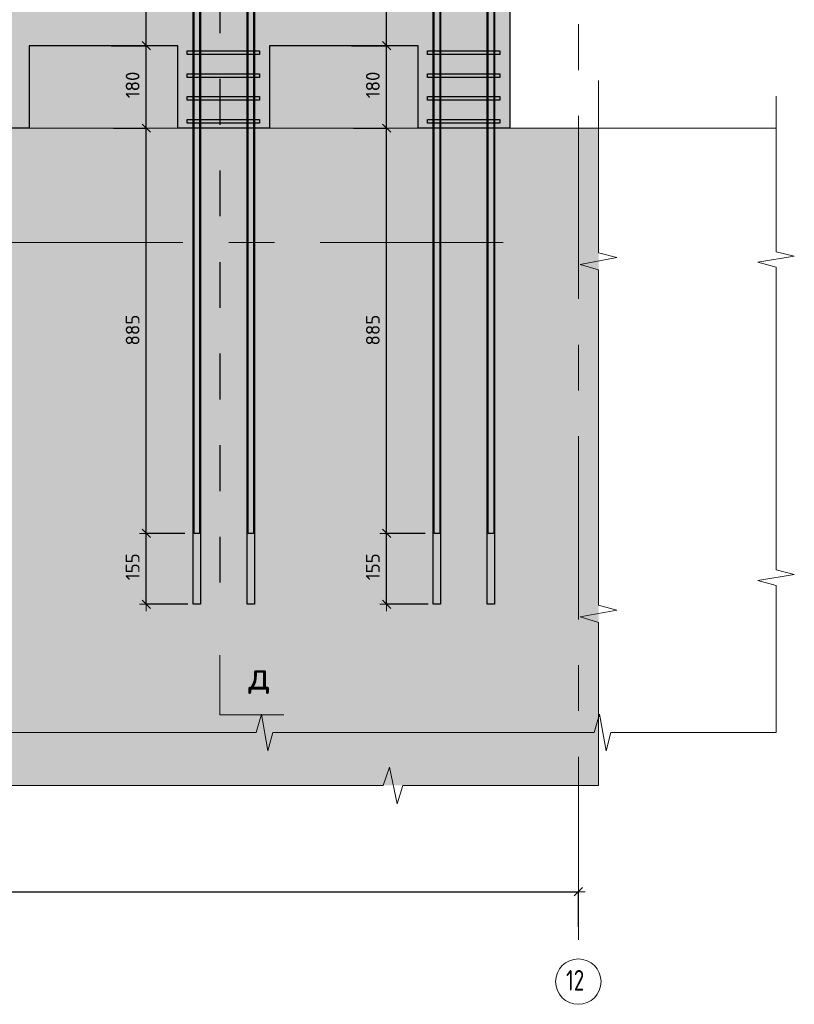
# Model space of a CAD drawing. Header units: metres. Extents: x -38 to 97, y -15 to 21.
# Tile 50 of 216: x 83.23 to 84.93, y -7.76 to -5.61. Entities that reach past the tile are written whole.
import ezdxf

# ---------------------------------------------------------------- set-up
doc = ezdxf.new("R2010")
doc.units = ezdxf.units.M
doc.header["$PDMODE"] = 65
for name, pattern in [('______11', [0.5, 0.4, -0.05, 0, -0.05]), ('______2', [0.0405, 0.03, -0.0105]), ('______5', [1.1, 0.8, -0.1, 0.1, -0.1])]:
    doc.linetypes.add(name, pattern=pattern)
for name, color, linetype, lineweight in [('XR$4$Арм.стержн. Хомут', 240, 'Continuous', 35), ('XR$4$Арм.стержн.горизонт. 1', 180, 'Continuous', 35), ('XR$4$Арм.стержн.горизонт. 2', 202, 'Continuous', 35), ('XR$4$Общий слой (1)_1', 7, 'Continuous', 13), ('XR$4$Осевая линия (1)', 7, '______5', 13), ('XR$4$Перекрытие (1)', 7, 'Continuous', 35), ('XR$4$Размерная линия (1)', 7, 'Continuous', 13), ('XR$6$ВК__отв в полу 1-2 эт', 220, 'Continuous', 25), ('XR$6$Общий слой (1)_1', 7, 'Continuous', 13), ('XR$6$Осевая линия (1)', 7, '______5', 13), ('XR$6$Перекрытие (1)', 7, 'Continuous', 35), ('XR$6$Размерная линия (1)', 7, 'Continuous', 13)]:
    doc.layers.add(name, color=color, linetype=linetype, lineweight=lineweight)
doc.styles.add('ISOCPEUR', font='txt')
doc.dimstyles.new('DIMSTYLE_24', dxfattribs={"dimtxt": 0.03, "dimasz": 0.03, "dimexe": 0, "dimexo": 0, "dimgap": 0.015, "dimtad": 2, "dimdec": 0, "dimlfac": 1000, "dimrnd": 5, "dimzin": 12, "dimdsep": 46, "dimtxsty": 'ISOCPEUR', "dimblk1": 'ALL_ML_STRICH', "dimblk2": 'ALL_ML_STRICH', "dimsah": 1, "dimcen": 0, "dimclrd": 7, "dimclre": 256, "dimclrt": 7, "dimadec": 0, "dimazin": 0, "dimtfac": 1, "dimtdec": 0, "dimtix": 1, "dimtmove": 2, "dimatfit": 3, "dimfxl": 0, "dimtzin": 0, "dimlwd": 0, "dimlwe": -3, "dimarcsym": 0})
pattern_1 = [(0, (0.45, 0.45), (0.225, 0.225), [0.225, -0.225]), (90, (0.45, 0.45), (-0.225, 0.225), [0.225, -0.225])]

# ---------------------------------------------------------------- blocks, each defined once
blk = doc.blocks.new('ЭЛЕМЕНТ_УЗОРА_19')
at = {"color": 7, "linetype": 'Continuous', "lineweight": 13, "transparency": 33554687}
blk.add_line((84.8875, -7.1699), (84.8875, -7.1699), dxfattribs=at)
blk.add_line((84.8875, -7.1699), (84.8875, -7.1699), dxfattribs=at)
for points in [[(84.8875, -5.7799), (84.8875, -6.1198), (84.9275, -6.1295), (84.8475, -6.1427), (84.8875, -6.1538), (84.8875, -6.4749)], [(84.8875, -6.4749), (84.8875, -6.8148), (84.9275, -6.8245), (84.8475, -6.8377), (84.8875, -6.8488), (84.8875, -7.1699)], [(83.4102, -7.1699), (83.049, -7.1699), (83.0387, -7.2099), (83.0246, -7.1299), (83.0128, -7.1699), (82.6716, -7.1699)], [(84.1489, -7.1699), (83.7877, -7.1699), (83.7773, -7.2099), (83.7633, -7.1299), (83.7515, -7.1699), (83.4102, -7.1699)], [(84.8875, -7.1699), (84.5263, -7.1699), (84.516, -7.2099), (84.5019, -7.1299), (84.4901, -7.1699), (84.1489, -7.1699)]]:
    blk.add_lwpolyline(points, dxfattribs=at)
blk = doc.blocks.new('ALL_ML_STRICH')
at = {"color": 0, "linetype": 'ByBlock', "lineweight": -2}
for p, q in [((-1, 0), (0.5, 0)), ((-0.3, -0.3), (0.3, 0.3)), ((0, -0.5), (0, 0.5))]:
    blk.add_line(p, q, dxfattribs=at)
blk = doc.blocks.new('*D372')
at = {"layer": 'DEFPOINTS', "color": 7, "linetype": 'Continuous', "lineweight": 13, "transparency": 33554687}
for p in [(80.3555, -7.5177), (84.4555, -7.5744), (80.3555, -7.6022)]:
    blk.add_point(p, dxfattribs=at)
at = {"layer": 'XR$4$Размерная линия (1)', "color": 9, "linetype": 'Continuous', "lineweight": -2, "true_color": 0xc7c7c7, "transparency": 33554687}
for p, q in [((80.3555, -7.5177), (80.3555, -7.5177)), ((84.4555, -7.5944), (84.4555, -7.5177))]:
    blk.add_line(p, q, dxfattribs=at)
at = {"layer": 'XR$4$Размерная линия (1)', "color": 7, "linetype": 'Continuous', "lineweight": -2, "transparency": 33554687}
blk.add_line((80.3555, -7.5177), (84.4555, -7.5177), dxfattribs=at)
at = {"layer": 'XR$4$Размерная линия (1)', "color": 7, "linetype": 'Continuous', "lineweight": 13, "transparency": 33554687, "xscale": 0.03, "yscale": 0.03, "zscale": 0.03, "rotation": 180}
blk.add_blockref('ALL_ML_STRICH', (80.3555, -7.5177), dxfattribs=at)
at = {"layer": 'XR$4$Размерная линия (1)', "color": 7, "linetype": 'Continuous', "lineweight": 13, "transparency": 33554687, "xscale": 0.03, "yscale": 0.03, "zscale": 0.03}
blk.add_blockref('ALL_ML_STRICH', (84.4555, -7.5177), dxfattribs=at)
at = {"layer": 'XR$4$Размерная линия (1)', "color": 7, "linetype": 'Continuous', "lineweight": 13, "transparency": 33554687, "insert": (82.4085, -7.4877), "char_height": 0.03, "width": 0.12, "attachment_point": 5, "style": 'ISOCPEUR'}
blk.add_mtext('\\A1;{4100}', dxfattribs=at)
blk = doc.blocks.new('*D403')
at = {"layer": 'DEFPOINTS', "color": 7, "linetype": 'Continuous', "lineweight": 13, "transparency": 33554687}
for p in [(84.1406, -6.7349), (84.0364, -6.8899), (84.1471, -6.8899)]:
    blk.add_point(p, dxfattribs=at)
at = {"layer": 'XR$4$Размерная линия (1)', "color": 9, "linetype": 'Continuous', "lineweight": -2, "true_color": 0xc7c7c7, "transparency": 33554687}
for p, q in [((84.1206, -6.7349), (84.0364, -6.7349)), ((84.1271, -6.8899), (84.0364, -6.8899))]:
    blk.add_line(p, q, dxfattribs=at)
at = {"layer": 'XR$4$Размерная линия (1)', "color": 7, "linetype": 'Continuous', "lineweight": -2, "transparency": 33554687}
blk.add_line((84.0364, -6.8899), (84.0364, -6.7349), dxfattribs=at)
at = {"layer": 'XR$4$Размерная линия (1)', "color": 7, "linetype": 'Continuous', "lineweight": 13, "transparency": 33554687, "xscale": 0.03, "yscale": 0.03, "zscale": 0.03}
for p, rotation in [((84.0364, -6.7349), 90), ((84.0364, -6.8899), 270)]:
    blk.add_blockref('ALL_ML_STRICH', p, dxfattribs=dict(at, rotation=rotation))
at = {"layer": 'XR$4$Размерная линия (1)', "color": 7, "linetype": 'Continuous', "lineweight": 13, "transparency": 33554687, "insert": (84.0064, -6.8079), "char_height": 0.03, "width": 0.09, "attachment_point": 5, "rotation": 90, "style": 'ISOCPEUR'}
blk.add_mtext('\\A1;{155}', dxfattribs=at)
blk = doc.blocks.new('*D404')
at = {"layer": 'DEFPOINTS', "color": 7, "linetype": 'Continuous', "lineweight": 13, "transparency": 33554687}
for p in [(83.9444, -5.8499), (84.0364, -6.7349), (84.1406, -6.7349)]:
    blk.add_point(p, dxfattribs=at)
at = {"layer": 'XR$4$Размерная линия (1)', "color": 9, "linetype": 'Continuous', "lineweight": -2, "true_color": 0xc7c7c7, "transparency": 33554687}
for p, q in [((83.9644, -5.8499), (84.0364, -5.8499)), ((84.1206, -6.7349), (84.0364, -6.7349))]:
    blk.add_line(p, q, dxfattribs=at)
at = {"layer": 'XR$4$Размерная линия (1)', "color": 7, "linetype": 'Continuous', "lineweight": -2, "transparency": 33554687}
blk.add_line((84.0364, -6.7349), (84.0364, -5.8499), dxfattribs=at)
at = {"layer": 'XR$4$Размерная линия (1)', "color": 7, "linetype": 'Continuous', "lineweight": 13, "transparency": 33554687, "xscale": 0.03, "yscale": 0.03, "zscale": 0.03}
for p, rotation in [((84.0364, -5.8499), 90), ((84.0364, -6.7349), 270)]:
    blk.add_blockref('ALL_ML_STRICH', p, dxfattribs=dict(at, rotation=rotation))
at = {"layer": 'XR$4$Размерная линия (1)', "color": 7, "linetype": 'Continuous', "lineweight": 13, "transparency": 33554687, "insert": (84.0064, -6.2909), "char_height": 0.03, "width": 0.09, "attachment_point": 5, "rotation": 90, "style": 'ISOCPEUR'}
blk.add_mtext('\\A1;{885}', dxfattribs=at)
blk = doc.blocks.new('*D405')
at = {"layer": 'DEFPOINTS', "color": 7, "linetype": 'Continuous', "lineweight": 13, "transparency": 33554687}
for p in [(83.9397, -5.6699), (83.9444, -5.8499), (84.0364, -5.8499)]:
    blk.add_point(p, dxfattribs=at)
at = {"layer": 'XR$4$Размерная линия (1)', "color": 9, "linetype": 'Continuous', "lineweight": -2, "true_color": 0xc7c7c7, "transparency": 33554687}
for p, q in [((83.9597, -5.6699), (84.0364, -5.6699)), ((83.9644, -5.8499), (84.0364, -5.8499))]:
    blk.add_line(p, q, dxfattribs=at)
at = {"layer": 'XR$4$Размерная линия (1)', "color": 7, "linetype": 'Continuous', "lineweight": -2, "transparency": 33554687}
blk.add_line((84.0364, -5.8499), (84.0364, -5.6699), dxfattribs=at)
at = {"layer": 'XR$4$Размерная линия (1)', "color": 7, "linetype": 'Continuous', "lineweight": 13, "transparency": 33554687, "xscale": 0.03, "yscale": 0.03, "zscale": 0.03}
for p, rotation in [((84.0364, -5.6699), 90), ((84.0364, -5.8499), 270)]:
    blk.add_blockref('ALL_ML_STRICH', p, dxfattribs=dict(at, rotation=rotation))
at = {"layer": 'XR$4$Размерная линия (1)', "color": 7, "linetype": 'Continuous', "lineweight": 13, "transparency": 33554687, "insert": (84.0064, -5.7554), "char_height": 0.03, "width": 0.09, "attachment_point": 5, "rotation": 90, "style": 'ISOCPEUR'}
blk.add_mtext('\\A1;{180}', dxfattribs=at)
blk = doc.blocks.new('*D406')
at = {"layer": 'DEFPOINTS', "color": 7, "linetype": 'Continuous', "lineweight": 13, "transparency": 33554687}
for p in [(84.1406, -4.7849), (83.9397, -5.6699), (84.0364, -5.6699)]:
    blk.add_point(p, dxfattribs=at)
at = {"layer": 'XR$4$Размерная линия (1)', "color": 9, "linetype": 'Continuous', "lineweight": -2, "true_color": 0xc7c7c7, "transparency": 33554687}
for p, q in [((84.1206, -4.7849), (84.0364, -4.7849)), ((83.9597, -5.6699), (84.0364, -5.6699))]:
    blk.add_line(p, q, dxfattribs=at)
at = {"layer": 'XR$4$Размерная линия (1)', "color": 7, "linetype": 'Continuous', "lineweight": -2, "transparency": 33554687}
blk.add_line((84.0364, -5.6699), (84.0364, -4.7849), dxfattribs=at)
at = {"layer": 'XR$4$Размерная линия (1)', "color": 7, "linetype": 'Continuous', "lineweight": 13, "transparency": 33554687, "xscale": 0.03, "yscale": 0.03, "zscale": 0.03}
for p, rotation in [((84.0364, -4.7849), 90), ((84.0364, -5.6699), 270)]:
    blk.add_blockref('ALL_ML_STRICH', p, dxfattribs=dict(at, rotation=rotation))
at = {"layer": 'XR$4$Размерная линия (1)', "color": 7, "linetype": 'Continuous', "lineweight": 13, "transparency": 33554687, "insert": (84.0064, -5.2259), "char_height": 0.03, "width": 0.09, "attachment_point": 5, "rotation": 90, "style": 'ISOCPEUR'}
blk.add_mtext('\\A1;{885}', dxfattribs=at)
blk = doc.blocks.new('*D408')
at = {"layer": 'DEFPOINTS', "color": 7, "linetype": 'Continuous', "lineweight": 13, "transparency": 33554687}
for p in [(83.6156, -6.7349), (83.5114, -6.8899), (83.6221, -6.8899)]:
    blk.add_point(p, dxfattribs=at)
at = {"layer": 'XR$4$Размерная линия (1)', "color": 9, "linetype": 'Continuous', "lineweight": -2, "true_color": 0xc7c7c7, "transparency": 33554687}
for p, q in [((83.5956, -6.7349), (83.5114, -6.7349)), ((83.6021, -6.8899), (83.5114, -6.8899))]:
    blk.add_line(p, q, dxfattribs=at)
at = {"layer": 'XR$4$Размерная линия (1)', "color": 7, "linetype": 'Continuous', "lineweight": -2, "transparency": 33554687}
blk.add_line((83.5114, -6.8899), (83.5114, -6.7349), dxfattribs=at)
at = {"layer": 'XR$4$Размерная линия (1)', "color": 7, "linetype": 'Continuous', "lineweight": 13, "transparency": 33554687, "xscale": 0.03, "yscale": 0.03, "zscale": 0.03}
for p, rotation in [((83.5114, -6.7349), 90), ((83.5114, -6.8899), 270)]:
    blk.add_blockref('ALL_ML_STRICH', p, dxfattribs=dict(at, rotation=rotation))
at = {"layer": 'XR$4$Размерная линия (1)', "color": 7, "linetype": 'Continuous', "lineweight": 13, "transparency": 33554687, "insert": (83.4814, -6.8079), "char_height": 0.03, "width": 0.09, "attachment_point": 5, "rotation": 90, "style": 'ISOCPEUR'}
blk.add_mtext('\\A1;{155}', dxfattribs=at)
blk = doc.blocks.new('*D409')
at = {"layer": 'DEFPOINTS', "color": 7, "linetype": 'Continuous', "lineweight": 13, "transparency": 33554687}
for p in [(83.4194, -5.8499), (83.5114, -6.7349), (83.6156, -6.7349)]:
    blk.add_point(p, dxfattribs=at)
at = {"layer": 'XR$4$Размерная линия (1)', "color": 9, "linetype": 'Continuous', "lineweight": -2, "true_color": 0xc7c7c7, "transparency": 33554687}
for p, q in [((83.4394, -5.8499), (83.5114, -5.8499)), ((83.5956, -6.7349), (83.5114, -6.7349))]:
    blk.add_line(p, q, dxfattribs=at)
at = {"layer": 'XR$4$Размерная линия (1)', "color": 7, "linetype": 'Continuous', "lineweight": -2, "transparency": 33554687}
blk.add_line((83.5114, -6.7349), (83.5114, -5.8499), dxfattribs=at)
at = {"layer": 'XR$4$Размерная линия (1)', "color": 7, "linetype": 'Continuous', "lineweight": 13, "transparency": 33554687, "xscale": 0.03, "yscale": 0.03, "zscale": 0.03}
for p, rotation in [((83.5114, -5.8499), 90), ((83.5114, -6.7349), 270)]:
    blk.add_blockref('ALL_ML_STRICH', p, dxfattribs=dict(at, rotation=rotation))
at = {"layer": 'XR$4$Размерная линия (1)', "color": 7, "linetype": 'Continuous', "lineweight": 13, "transparency": 33554687, "insert": (83.4814, -6.2909), "char_height": 0.03, "width": 0.09, "attachment_point": 5, "rotation": 90, "style": 'ISOCPEUR'}
blk.add_mtext('\\A1;{885}', dxfattribs=at)
blk = doc.blocks.new('*D410')
at = {"layer": 'DEFPOINTS', "color": 7, "linetype": 'Continuous', "lineweight": 13, "transparency": 33554687}
for p in [(83.4147, -5.6699), (83.4194, -5.8499), (83.5114, -5.8499)]:
    blk.add_point(p, dxfattribs=at)
at = {"layer": 'XR$4$Размерная линия (1)', "color": 9, "linetype": 'Continuous', "lineweight": -2, "true_color": 0xc7c7c7, "transparency": 33554687}
for p, q in [((83.4347, -5.6699), (83.5114, -5.6699)), ((83.4394, -5.8499), (83.5114, -5.8499))]:
    blk.add_line(p, q, dxfattribs=at)
at = {"layer": 'XR$4$Размерная линия (1)', "color": 7, "linetype": 'Continuous', "lineweight": -2, "transparency": 33554687}
blk.add_line((83.5114, -5.8499), (83.5114, -5.6699), dxfattribs=at)
at = {"layer": 'XR$4$Размерная линия (1)', "color": 7, "linetype": 'Continuous', "lineweight": 13, "transparency": 33554687, "xscale": 0.03, "yscale": 0.03, "zscale": 0.03}
for p, rotation in [((83.5114, -5.6699), 90), ((83.5114, -5.8499), 270)]:
    blk.add_blockref('ALL_ML_STRICH', p, dxfattribs=dict(at, rotation=rotation))
at = {"layer": 'XR$4$Размерная линия (1)', "color": 7, "linetype": 'Continuous', "lineweight": 13, "transparency": 33554687, "insert": (83.4814, -5.7554), "char_height": 0.03, "width": 0.09, "attachment_point": 5, "rotation": 90, "style": 'ISOCPEUR'}
blk.add_mtext('\\A1;{180}', dxfattribs=at)
blk = doc.blocks.new('*D411')
at = {"layer": 'DEFPOINTS', "color": 7, "linetype": 'Continuous', "lineweight": 13, "transparency": 33554687}
for p in [(83.6156, -4.7849), (83.4147, -5.6699), (83.5114, -5.6699)]:
    blk.add_point(p, dxfattribs=at)
at = {"layer": 'XR$4$Размерная линия (1)', "color": 9, "linetype": 'Continuous', "lineweight": -2, "true_color": 0xc7c7c7, "transparency": 33554687}
for p, q in [((83.5956, -4.7849), (83.5114, -4.7849)), ((83.4347, -5.6699), (83.5114, -5.6699))]:
    blk.add_line(p, q, dxfattribs=at)
at = {"layer": 'XR$4$Размерная линия (1)', "color": 7, "linetype": 'Continuous', "lineweight": -2, "transparency": 33554687}
blk.add_line((83.5114, -5.6699), (83.5114, -4.7849), dxfattribs=at)
at = {"layer": 'XR$4$Размерная линия (1)', "color": 7, "linetype": 'Continuous', "lineweight": 13, "transparency": 33554687, "xscale": 0.03, "yscale": 0.03, "zscale": 0.03}
for p, rotation in [((83.5114, -4.7849), 90), ((83.5114, -5.6699), 270)]:
    blk.add_blockref('ALL_ML_STRICH', p, dxfattribs=dict(at, rotation=rotation))
at = {"layer": 'XR$4$Размерная линия (1)', "color": 7, "linetype": 'Continuous', "lineweight": 13, "transparency": 33554687, "insert": (83.4814, -5.2259), "char_height": 0.03, "width": 0.09, "attachment_point": 5, "rotation": 90, "style": 'ISOCPEUR'}
blk.add_mtext('\\A1;{885}', dxfattribs=at)
blk = doc.blocks.new('*D734')
at = {"layer": 'DEFPOINTS', "color": 7, "linetype": 'Continuous', "lineweight": 13, "transparency": 33554687}
for p in [(84.1406, -6.7349), (84.0364, -6.8899), (84.1471, -6.8899)]:
    blk.add_point(p, dxfattribs=at)
at = {"layer": 'XR$6$Размерная линия (1)', "color": 9, "linetype": 'Continuous', "lineweight": -2, "true_color": 0xc7c7c7, "transparency": 33554687}
for p, q in [((84.1206, -6.7349), (84.0364, -6.7349)), ((84.1271, -6.8899), (84.0364, -6.8899))]:
    blk.add_line(p, q, dxfattribs=at)
at = {"layer": 'XR$6$Размерная линия (1)', "color": 7, "linetype": 'Continuous', "lineweight": -2, "transparency": 33554687}
blk.add_line((84.0364, -6.8899), (84.0364, -6.7349), dxfattribs=at)
at = {"layer": 'XR$6$Размерная линия (1)', "color": 7, "linetype": 'Continuous', "lineweight": 13, "transparency": 33554687, "xscale": 0.03, "yscale": 0.03, "zscale": 0.03}
for p, rotation in [((84.0364, -6.7349), 90), ((84.0364, -6.8899), 270)]:
    blk.add_blockref('ALL_ML_STRICH', p, dxfattribs=dict(at, rotation=rotation))
at = {"layer": 'XR$6$Размерная линия (1)', "color": 7, "linetype": 'Continuous', "lineweight": 13, "transparency": 33554687, "insert": (84.0064, -6.8079), "char_height": 0.03, "width": 0.09, "attachment_point": 5, "rotation": 90, "style": 'ISOCPEUR'}
blk.add_mtext('\\A1;{155}', dxfattribs=at)
blk = doc.blocks.new('*D735')
at = {"layer": 'DEFPOINTS', "color": 7, "linetype": 'Continuous', "lineweight": 13, "transparency": 33554687}
for p in [(83.9444, -5.8499), (84.0364, -6.7349), (84.1406, -6.7349)]:
    blk.add_point(p, dxfattribs=at)
at = {"layer": 'XR$6$Размерная линия (1)', "color": 9, "linetype": 'Continuous', "lineweight": -2, "true_color": 0xc7c7c7, "transparency": 33554687}
for p, q in [((83.9644, -5.8499), (84.0364, -5.8499)), ((84.1206, -6.7349), (84.0364, -6.7349))]:
    blk.add_line(p, q, dxfattribs=at)
at = {"layer": 'XR$6$Размерная линия (1)', "color": 7, "linetype": 'Continuous', "lineweight": -2, "transparency": 33554687}
blk.add_line((84.0364, -6.7349), (84.0364, -5.8499), dxfattribs=at)
at = {"layer": 'XR$6$Размерная линия (1)', "color": 7, "linetype": 'Continuous', "lineweight": 13, "transparency": 33554687, "xscale": 0.03, "yscale": 0.03, "zscale": 0.03}
for p, rotation in [((84.0364, -5.8499), 90), ((84.0364, -6.7349), 270)]:
    blk.add_blockref('ALL_ML_STRICH', p, dxfattribs=dict(at, rotation=rotation))
at = {"layer": 'XR$6$Размерная линия (1)', "color": 7, "linetype": 'Continuous', "lineweight": 13, "transparency": 33554687, "insert": (84.0064, -6.2909), "char_height": 0.03, "width": 0.09, "attachment_point": 5, "rotation": 90, "style": 'ISOCPEUR'}
blk.add_mtext('\\A1;{885}', dxfattribs=at)
blk = doc.blocks.new('*D736')
at = {"layer": 'DEFPOINTS', "color": 7, "linetype": 'Continuous', "lineweight": 13, "transparency": 33554687}
for p in [(83.9397, -5.6699), (83.9444, -5.8499), (84.0364, -5.8499)]:
    blk.add_point(p, dxfattribs=at)
at = {"layer": 'XR$6$Размерная линия (1)', "color": 9, "linetype": 'Continuous', "lineweight": -2, "true_color": 0xc7c7c7, "transparency": 33554687}
for p, q in [((83.9597, -5.6699), (84.0364, -5.6699)), ((83.9644, -5.8499), (84.0364, -5.8499))]:
    blk.add_line(p, q, dxfattribs=at)
at = {"layer": 'XR$6$Размерная линия (1)', "color": 7, "linetype": 'Continuous', "lineweight": -2, "transparency": 33554687}
blk.add_line((84.0364, -5.8499), (84.0364, -5.6699), dxfattribs=at)
at = {"layer": 'XR$6$Размерная линия (1)', "color": 7, "linetype": 'Continuous', "lineweight": 13, "transparency": 33554687, "xscale": 0.03, "yscale": 0.03, "zscale": 0.03}
for p, rotation in [((84.0364, -5.6699), 90), ((84.0364, -5.8499), 270)]:
    blk.add_blockref('ALL_ML_STRICH', p, dxfattribs=dict(at, rotation=rotation))
at = {"layer": 'XR$6$Размерная линия (1)', "color": 7, "linetype": 'Continuous', "lineweight": 13, "transparency": 33554687, "insert": (84.0064, -5.7554), "char_height": 0.03, "width": 0.09, "attachment_point": 5, "rotation": 90, "style": 'ISOCPEUR'}
blk.add_mtext('\\A1;{180}', dxfattribs=at)
blk = doc.blocks.new('*D737')
at = {"layer": 'DEFPOINTS', "color": 7, "linetype": 'Continuous', "lineweight": 13, "transparency": 33554687}
for p in [(84.1406, -4.7849), (83.9397, -5.6699), (84.0364, -5.6699)]:
    blk.add_point(p, dxfattribs=at)
at = {"layer": 'XR$6$Размерная линия (1)', "color": 9, "linetype": 'Continuous', "lineweight": -2, "true_color": 0xc7c7c7, "transparency": 33554687}
for p, q in [((84.1206, -4.7849), (84.0364, -4.7849)), ((83.9597, -5.6699), (84.0364, -5.6699))]:
    blk.add_line(p, q, dxfattribs=at)
at = {"layer": 'XR$6$Размерная линия (1)', "color": 7, "linetype": 'Continuous', "lineweight": -2, "transparency": 33554687}
blk.add_line((84.0364, -5.6699), (84.0364, -4.7849), dxfattribs=at)
at = {"layer": 'XR$6$Размерная линия (1)', "color": 7, "linetype": 'Continuous', "lineweight": 13, "transparency": 33554687, "xscale": 0.03, "yscale": 0.03, "zscale": 0.03}
for p, rotation in [((84.0364, -4.7849), 90), ((84.0364, -5.6699), 270)]:
    blk.add_blockref('ALL_ML_STRICH', p, dxfattribs=dict(at, rotation=rotation))
at = {"layer": 'XR$6$Размерная линия (1)', "color": 7, "linetype": 'Continuous', "lineweight": 13, "transparency": 33554687, "insert": (84.0064, -5.2259), "char_height": 0.03, "width": 0.09, "attachment_point": 5, "rotation": 90, "style": 'ISOCPEUR'}
blk.add_mtext('\\A1;{885}', dxfattribs=at)
blk = doc.blocks.new('*D739')
at = {"layer": 'DEFPOINTS', "color": 7, "linetype": 'Continuous', "lineweight": 13, "transparency": 33554687}
for p in [(83.6156, -6.7349), (83.5114, -6.8899), (83.6221, -6.8899)]:
    blk.add_point(p, dxfattribs=at)
at = {"layer": 'XR$6$Размерная линия (1)', "color": 9, "linetype": 'Continuous', "lineweight": -2, "true_color": 0xc7c7c7, "transparency": 33554687}
for p, q in [((83.5956, -6.7349), (83.5114, -6.7349)), ((83.6021, -6.8899), (83.5114, -6.8899))]:
    blk.add_line(p, q, dxfattribs=at)
at = {"layer": 'XR$6$Размерная линия (1)', "color": 7, "linetype": 'Continuous', "lineweight": -2, "transparency": 33554687}
blk.add_line((83.5114, -6.8899), (83.5114, -6.7349), dxfattribs=at)
at = {"layer": 'XR$6$Размерная линия (1)', "color": 7, "linetype": 'Continuous', "lineweight": 13, "transparency": 33554687, "xscale": 0.03, "yscale": 0.03, "zscale": 0.03}
for p, rotation in [((83.5114, -6.7349), 90), ((83.5114, -6.8899), 270)]:
    blk.add_blockref('ALL_ML_STRICH', p, dxfattribs=dict(at, rotation=rotation))
at = {"layer": 'XR$6$Размерная линия (1)', "color": 7, "linetype": 'Continuous', "lineweight": 13, "transparency": 33554687, "insert": (83.4814, -6.8079), "char_height": 0.03, "width": 0.09, "attachment_point": 5, "rotation": 90, "style": 'ISOCPEUR'}
blk.add_mtext('\\A1;{155}', dxfattribs=at)
blk = doc.blocks.new('*D740')
at = {"layer": 'DEFPOINTS', "color": 7, "linetype": 'Continuous', "lineweight": 13, "transparency": 33554687}
for p in [(83.4194, -5.8499), (83.5114, -6.7349), (83.6156, -6.7349)]:
    blk.add_point(p, dxfattribs=at)
at = {"layer": 'XR$6$Размерная линия (1)', "color": 9, "linetype": 'Continuous', "lineweight": -2, "true_color": 0xc7c7c7, "transparency": 33554687}
for p, q in [((83.4394, -5.8499), (83.5114, -5.8499)), ((83.5956, -6.7349), (83.5114, -6.7349))]:
    blk.add_line(p, q, dxfattribs=at)
at = {"layer": 'XR$6$Размерная линия (1)', "color": 7, "linetype": 'Continuous', "lineweight": -2, "transparency": 33554687}
blk.add_line((83.5114, -6.7349), (83.5114, -5.8499), dxfattribs=at)
at = {"layer": 'XR$6$Размерная линия (1)', "color": 7, "linetype": 'Continuous', "lineweight": 13, "transparency": 33554687, "xscale": 0.03, "yscale": 0.03, "zscale": 0.03}
for p, rotation in [((83.5114, -5.8499), 90), ((83.5114, -6.7349), 270)]:
    blk.add_blockref('ALL_ML_STRICH', p, dxfattribs=dict(at, rotation=rotation))
at = {"layer": 'XR$6$Размерная линия (1)', "color": 7, "linetype": 'Continuous', "lineweight": 13, "transparency": 33554687, "insert": (83.4814, -6.2909), "char_height": 0.03, "width": 0.09, "attachment_point": 5, "rotation": 90, "style": 'ISOCPEUR'}
blk.add_mtext('\\A1;{885}', dxfattribs=at)
blk = doc.blocks.new('*D741')
at = {"layer": 'DEFPOINTS', "color": 7, "linetype": 'Continuous', "lineweight": 13, "transparency": 33554687}
for p in [(83.4147, -5.6699), (83.4194, -5.8499), (83.5114, -5.8499)]:
    blk.add_point(p, dxfattribs=at)
at = {"layer": 'XR$6$Размерная линия (1)', "color": 9, "linetype": 'Continuous', "lineweight": -2, "true_color": 0xc7c7c7, "transparency": 33554687}
for p, q in [((83.4347, -5.6699), (83.5114, -5.6699)), ((83.4394, -5.8499), (83.5114, -5.8499))]:
    blk.add_line(p, q, dxfattribs=at)
at = {"layer": 'XR$6$Размерная линия (1)', "color": 7, "linetype": 'Continuous', "lineweight": -2, "transparency": 33554687}
blk.add_line((83.5114, -5.8499), (83.5114, -5.6699), dxfattribs=at)
at = {"layer": 'XR$6$Размерная линия (1)', "color": 7, "linetype": 'Continuous', "lineweight": 13, "transparency": 33554687, "xscale": 0.03, "yscale": 0.03, "zscale": 0.03}
for p, rotation in [((83.5114, -5.6699), 90), ((83.5114, -5.8499), 270)]:
    blk.add_blockref('ALL_ML_STRICH', p, dxfattribs=dict(at, rotation=rotation))
at = {"layer": 'XR$6$Размерная линия (1)', "color": 7, "linetype": 'Continuous', "lineweight": 13, "transparency": 33554687, "insert": (83.4814, -5.7554), "char_height": 0.03, "width": 0.09, "attachment_point": 5, "rotation": 90, "style": 'ISOCPEUR'}
blk.add_mtext('\\A1;{180}', dxfattribs=at)
blk = doc.blocks.new('*D742')
at = {"layer": 'DEFPOINTS', "color": 7, "linetype": 'Continuous', "lineweight": 13, "transparency": 33554687}
for p in [(83.6156, -4.7849), (83.4147, -5.6699), (83.5114, -5.6699)]:
    blk.add_point(p, dxfattribs=at)
at = {"layer": 'XR$6$Размерная линия (1)', "color": 9, "linetype": 'Continuous', "lineweight": -2, "true_color": 0xc7c7c7, "transparency": 33554687}
for p, q in [((83.5956, -4.7849), (83.5114, -4.7849)), ((83.4347, -5.6699), (83.5114, -5.6699))]:
    blk.add_line(p, q, dxfattribs=at)
at = {"layer": 'XR$6$Размерная линия (1)', "color": 7, "linetype": 'Continuous', "lineweight": -2, "transparency": 33554687}
blk.add_line((83.5114, -5.6699), (83.5114, -4.7849), dxfattribs=at)
at = {"layer": 'XR$6$Размерная линия (1)', "color": 7, "linetype": 'Continuous', "lineweight": 13, "transparency": 33554687, "xscale": 0.03, "yscale": 0.03, "zscale": 0.03}
for p, rotation in [((83.5114, -4.7849), 90), ((83.5114, -5.6699), 270)]:
    blk.add_blockref('ALL_ML_STRICH', p, dxfattribs=dict(at, rotation=rotation))
at = {"layer": 'XR$6$Размерная линия (1)', "color": 7, "linetype": 'Continuous', "lineweight": 13, "transparency": 33554687, "insert": (83.4814, -5.2259), "char_height": 0.03, "width": 0.09, "attachment_point": 5, "rotation": 90, "style": 'ISOCPEUR'}
blk.add_mtext('\\A1;{885}', dxfattribs=at)
blk = doc.blocks.new('ЭЛЕМЕНТ_УЗОРА_33')
at = {"color": 7, "linetype": 'Continuous', "lineweight": 13, "transparency": 33554687}
blk.add_line((84.4996, -7.2854), (84.4996, -7.2854), dxfattribs=at)
for points in [[(84.4996, -5.7454), (84.4996, -6.1219), (84.5396, -6.1327), (84.4596, -6.1473), (84.4996, -6.1596), (84.4996, -6.5154)], [(84.4996, -6.5154), (84.4996, -6.8919), (84.5396, -6.9027), (84.4596, -6.9173), (84.4996, -6.9296), (84.4996, -7.2854)]]:
    blk.add_lwpolyline(points, dxfattribs=at)
blk = doc.blocks.new('ЭЛЕМЕНТ_УЗОРА_34')
at = {"color": 7, "linetype": 'Continuous', "lineweight": 13, "transparency": 33554687}
for points in [[(83.6246, -7.2854), (83.1968, -7.2854), (83.1845, -7.3254), (83.1679, -7.2454), (83.1539, -7.2854), (82.7496, -7.2854)], [(84.4996, -7.2854), (84.0718, -7.2854), (84.0595, -7.3254), (84.0429, -7.2454), (84.0289, -7.2854), (83.6246, -7.2854)]]:
    blk.add_lwpolyline(points, dxfattribs=at)
blk = doc.blocks.new('СЛОЖНЫЙ_ОБЪЕКТ_98')
at = {"linetype": 'Continuous', "lineweight": 25, "true_color": 0x000000, "transparency": 33554687}
for points in [[(83.6843, -4.4488), (83.6842, -4.448), (83.6839, -4.4473), (83.6836, -4.4466), (83.6832, -4.446), (83.6827, -4.4454), (83.6821, -4.4449), (83.6814, -4.4445), (83.6807, -4.4441), (83.68, -4.4439), (83.6793, -4.4437), (83.6785, -4.4437), (83.6652, -4.4437), (83.6644, -4.4437), (83.6636, -4.4439), (83.6629, -4.4441), (83.6622, -4.4445), (83.6616, -4.4449), (83.661, -4.4454), (83.6605, -4.446), (83.6601, -4.4466), (83.6597, -4.4473), (83.6595, -4.448), (83.6593, -4.4488), (83.6593, -4.4496), (83.6593, -4.5471), (83.6844, -4.5471), (83.6844, -4.4496)], [(83.6843, -6.9992), (83.6844, -6.9985), (83.6844, -6.901), (83.6593, -6.901), (83.6593, -6.9985), (83.6593, -6.9992), (83.6595, -7), (83.6597, -7.0007), (83.6601, -7.0014), (83.6605, -7.002), (83.661, -7.0026), (83.6616, -7.0031), (83.6622, -7.0035), (83.6629, -7.0039), (83.6636, -7.0041), (83.6644, -7.0043), (83.6652, -7.0043), (83.6785, -7.0043), (83.6793, -7.0043), (83.68, -7.0041), (83.6807, -7.0039), (83.6814, -7.0035), (83.6821, -7.0031), (83.6827, -7.0026), (83.6832, -7.002), (83.6836, -7.0014), (83.6839, -7.0007), (83.6842, -7)]]:
    blk.add_hatch(color=18, dxfattribs=at).paths.add_polyline_path(points)
at = {"color": 7, "linetype": '______2', "lineweight": 25, "transparency": 33554687}
blk.add_line((83.6718, -4.5424), (83.6718, -6.901), dxfattribs=at)
at = {"layer": 'XR$6$ВК__отв в полу 1-2 эт', "color": 7, "linetype": 'Continuous', "lineweight": 13, "transparency": 33554687}
for p, q in [((83.6718, -7.001), (83.6718, -7.131)), ((83.6718, -7.131), (83.8118, -7.131))]:
    blk.add_line(p, q, dxfattribs=at)
at = {"color": 7, "linetype": 'Continuous', "lineweight": 13, "transparency": 33554687, "insert": (83.758, -7.0509), "char_height": 0.06, "width": 0.065333, "attachment_point": 5, "style": 'ISOCPEUR'}
blk.add_mtext('\\A1;{\\fISOCPEUR|i0|b0;\\H0.060000;\\W1.000000;\\C7;д}\\P', dxfattribs=at)

msp = doc.modelspace()

# ---------------------------------------------------------------- hatches: boundary and pattern name
at = {"linetype": 'Continuous', "lineweight": 13, "true_color": 0xf1f1f1, "transparency": 33554687}
for points in [[(84.3056, -4.2499), (80.9556, -4.2499), (80.9556, -5.8499), (84.3056, -5.8499)], [(81.24, -7.2854), (84.4996, -7.2854), (84.4996, -5.8499), (81.24, -5.8499)]]:
    msp.add_hatch(color=7, dxfattribs=at).paths.add_polyline_path(points)
at = {"linetype": 'Continuous', "lineweight": 13, "transparency": 33554687}
h = msp.add_hatch(dxfattribs=at)
h.set_pattern_fill('____', scale=0.225, style=0, pattern_type=2)
h.set_pattern_definition(pattern_1)
h.paths.add_polyline_path([(83.5806, -5.6699), (83.2556, -5.6699), (83.2556, -5.8499), (83.5806, -5.8499)], flags=0)
h = msp.add_hatch(dxfattribs=at)
h.set_pattern_fill('____', scale=0.225, style=0, pattern_type=2)
h.set_pattern_definition(pattern_1)
h.paths.add_polyline_path([(83.5806, -5.6699), (83.2556, -5.6699), (83.2556, -5.8499), (83.5806, -5.8499)], flags=0)
h = msp.add_hatch(dxfattribs=at)
h.set_pattern_fill('____', scale=0.225, style=0, pattern_type=2)
h.set_pattern_definition(pattern_1)
h.paths.add_polyline_path([(84.1056, -5.6699), (83.7806, -5.6699), (83.7806, -5.8499), (84.1056, -5.8499)], flags=0)
h = msp.add_hatch(dxfattribs=at)
h.set_pattern_fill('____', scale=0.225, style=0, pattern_type=2)
h.set_pattern_definition(pattern_1)
h.paths.add_polyline_path([(84.1056, -5.6699), (83.7806, -5.6699), (83.7806, -5.8499), (84.1056, -5.8499)], flags=0)

# ---------------------------------------------------------------- linework, layer by layer
at = {"color": 7, "linetype": 'Continuous', "lineweight": 13, "transparency": 33554687}
msp.add_line((81.2406, -5.8499), (84.4306, -5.8499), dxfattribs=at)
at = {"layer": 'XR$4$Арм.стержн. Хомут', "color": 40, "linetype": 'Continuous', "lineweight": 25, "transparency": 33554687}
for points in [[(83.6006, -5.6809), (83.7586, -5.6809), (83.7586, -5.6889), (83.6006, -5.6889), (83.6006, -5.6809)], [(84.1256, -5.6809), (84.2836, -5.6809), (84.2836, -5.6889), (84.1256, -5.6889), (84.1256, -5.6809)], [(83.6006, -5.7309), (83.7586, -5.7309), (83.7586, -5.7389), (83.6006, -5.7389), (83.6006, -5.7309)], [(84.1256, -5.7309), (84.2836, -5.7309), (84.2836, -5.7389), (84.1256, -5.7389), (84.1256, -5.7309)], [(83.6006, -5.7809), (83.7586, -5.7809), (83.7586, -5.7889), (83.6006, -5.7889), (83.6006, -5.7809)], [(84.1256, -5.7809), (84.2836, -5.7809), (84.2836, -5.7889), (84.1256, -5.7889), (84.1256, -5.7809)], [(83.6006, -5.8309), (83.7586, -5.8309), (83.7586, -5.8389), (83.6006, -5.8389), (83.6006, -5.8309)], [(84.1256, -5.8309), (84.2836, -5.8309), (84.2836, -5.8389), (84.1256, -5.8389), (84.1256, -5.8309)]]:
    msp.add_lwpolyline(points, dxfattribs=at)
at = {"layer": 'XR$4$Арм.стержн.горизонт. 1', "color": 7, "linetype": 'Continuous', "lineweight": 25, "transparency": 33554687}
for points in [[(83.6136, -6.8899), (83.6136, -4.5499), (83.6296, -4.5499), (83.6296, -6.8899), (83.6136, -6.8899)], [(83.7316, -6.8899), (83.7316, -4.5499), (83.7476, -4.5499), (83.7476, -6.8899), (83.7316, -6.8899)], [(84.1386, -6.8899), (84.1386, -4.5499), (84.1546, -4.5499), (84.1546, -6.8899), (84.1386, -6.8899)], [(84.2566, -6.8899), (84.2566, -4.5499), (84.2726, -4.5499), (84.2726, -6.8899), (84.2566, -6.8899)]]:
    msp.add_lwpolyline(points, dxfattribs=at)
at = {"layer": 'XR$4$Арм.стержн.горизонт. 2', "color": 34, "linetype": 'Continuous', "lineweight": 25, "transparency": 33554687}
for points in [[(83.6276, -4.7849), (83.6276, -6.7349), (83.6156, -6.7349), (83.6156, -4.7849), (83.6276, -4.7849)], [(83.7456, -4.7849), (83.7456, -6.7349), (83.7336, -6.7349), (83.7336, -4.7849), (83.7456, -4.7849)], [(84.1526, -4.7849), (84.1526, -6.7349), (84.1406, -6.7349), (84.1406, -4.7849), (84.1526, -4.7849)], [(84.2706, -4.7849), (84.2706, -6.7349), (84.2586, -6.7349), (84.2586, -4.7849), (84.2706, -4.7849)]]:
    msp.add_lwpolyline(points, dxfattribs=at)
at = {"layer": 'XR$4$Общий слой (1)_1', "color": 7, "linetype": 'Continuous', "lineweight": 13, "transparency": 33554687}
msp.add_line((80.4556, -5.8499), (84.8875, -5.8499), dxfattribs=at)
at = {"layer": 'XR$4$Осевая линия (1)', "color": 253, "linetype": '______11', "lineweight": 13, "true_color": 0xa0a0a0, "transparency": 33554687}
for p, q in [((84.4555, -4.4229), (84.4555, -7.6593)), ((84.2914, -6.0999), (80.1789, -6.0999))]:
    msp.add_line(p, q, dxfattribs=at)
at = {"layer": 'XR$4$Осевая линия (1)', "color": 7, "linetype": 'Continuous', "lineweight": 13, "transparency": 33554687}
msp.add_circle((84.4555, -7.714), 0.0496, dxfattribs=at)
at = {"layer": 'XR$4$Перекрытие (1)', "color": 7, "linetype": 'Continuous', "lineweight": 25, "transparency": 33554687}
for p, q in [((84.3056, -4.2499), (84.3056, -5.6699)), ((83.2556, -5.6699), (83.2556, -5.8499)), ((83.5806, -5.6699), (83.2556, -5.6699)), ((83.5806, -5.8499), (83.5806, -5.6699)), ((83.7806, -5.6699), (83.7806, -5.8499)), ((84.1056, -5.6699), (83.7806, -5.6699)), ((84.1056, -5.8499), (84.1056, -5.6699)), ((84.3056, -5.6699), (84.3056, -5.8499)), ((83.2556, -5.8499), (83.0556, -5.8499)), ((83.7806, -5.8499), (83.5806, -5.8499)), ((84.3056, -5.8499), (84.1056, -5.8499))]:
    msp.add_line(p, q, dxfattribs=at)
at = {"layer": 'XR$6$Общий слой (1)_1', "color": 7, "linetype": 'Continuous', "lineweight": 13, "transparency": 33554687}
for p in [(80.455, -5.8499), (80.4556, -5.8499)]:
    msp.add_line(p, (84.4996, -5.8499), dxfattribs=at)
at = {"layer": 'XR$6$Осевая линия (1)', "color": 253, "linetype": '______11', "lineweight": 13, "true_color": 0xa0a0a0, "transparency": 33554687}
msp.add_line((84.2914, -6.0999), (79.9389, -6.0999), dxfattribs=at)
at = {"layer": 'XR$6$Перекрытие (1)', "color": 7, "linetype": 'Continuous', "lineweight": 25, "transparency": 33554687}
for p, q in [((84.3056, -4.2499), (84.3056, -5.6699)), ((83.2556, -5.6699), (83.2556, -5.8499)), ((83.5806, -5.6699), (83.2556, -5.6699)), ((83.5806, -5.8499), (83.5806, -5.6699)), ((83.7806, -5.6699), (83.7806, -5.8499)), ((84.1056, -5.6699), (83.7806, -5.6699)), ((84.1056, -5.8499), (84.1056, -5.6699)), ((84.3056, -5.6699), (84.3056, -5.8499)), ((83.2556, -5.8499), (83.0556, -5.8499)), ((83.7806, -5.8499), (83.5806, -5.8499)), ((84.3056, -5.8499), (84.1056, -5.8499))]:
    msp.add_line(p, q, dxfattribs=at)

# ---------------------------------------------------------------- block references
at = {"color": 7, "linetype": 'Continuous', "lineweight": 13, "transparency": 33554687}
for name in ['СЛОЖНЫЙ_ОБЪЕКТ_98', 'ЭЛЕМЕНТ_УЗОРА_19', 'ЭЛЕМЕНТ_УЗОРА_33', 'ЭЛЕМЕНТ_УЗОРА_34']:
    msp.add_blockref(name, (0, 0), dxfattribs=at)

# ---------------------------------------------------------------- texts
at = {"layer": 'XR$4$Осевая линия (1)', "color": 7, "linetype": 'Continuous', "lineweight": 13, "transparency": 33554687, "insert": (84.4285, -7.7336), "char_height": 0.045, "width": 0.070842, "attachment_point": 7, "style": 'ISOCPEUR'}
msp.add_mtext('\\W0.75;12', dxfattribs=at)

# ---------------------------------------------------------------- dimensions: what is measured, and where the dimension line sits
at = {"layer": 'XR$4$Размерная линия (1)', "color": 7, "linetype": 'Continuous', "lineweight": 13, "transparency": 33554687}
for base, p1, p2, picture, middle in [((83.5114, -4.7849), (83.4347, -5.6699), (83.5956, -4.7849), '*D411', (83.4814, -5.2259)), ((84.0364, -4.7849), (83.9597, -5.6699), (84.1206, -4.7849), '*D406', (84.0064, -5.2259)), ((83.5114, -5.6699), (83.4394, -5.8499), (83.4347, -5.6699), '*D410', (83.4814, -5.7554)), ((84.0364, -5.6699), (83.9644, -5.8499), (83.9597, -5.6699), '*D405', (84.0064, -5.7554)), ((83.5114, -5.8499), (83.5956, -6.7349), (83.4394, -5.8499), '*D409', (83.4814, -6.2909)), ((84.0364, -5.8499), (84.1206, -6.7349), (83.9644, -5.8499), '*D404', (84.0064, -6.2909)), ((83.5114, -6.7349), (83.6021, -6.8899), (83.5956, -6.7349), '*D408', (83.4814, -6.8079)), ((84.0364, -6.7349), (84.1271, -6.8899), (84.1206, -6.7349), '*D403', (84.0064, -6.8079))]:
    dim = msp.add_linear_dim(base=base, p1=p1, p2=p2, angle=90, dimstyle='DIMSTYLE_24', override={"dimpost": '<>', "dimclrd": 7, "dimclre": 9, "dimclrt": 7, "dimlwd": 0, "dimlwe": 65533}, dxfattribs=at)
    dim.commit()
    dim.dimension.update_dxf_attribs({"geometry": picture, "text_midpoint": middle, "dimtype": 160})
dim = msp.add_linear_dim(base=(84.4555, -7.5177), p1=(80.3555, -7.5177), p2=(84.4555, -7.5944), dimstyle='DIMSTYLE_24', override={"dimpost": '<>', "dimclrd": 7, "dimclre": 9, "dimclrt": 7, "dimlwd": 0, "dimlwe": 65533}, dxfattribs=at)
dim.commit()
dim.dimension.update_dxf_attribs({"geometry": '*D372', "text_midpoint": (82.4085, -7.4877), "dimtype": 160})
at = {"layer": 'XR$6$Размерная линия (1)', "color": 7, "linetype": 'Continuous', "lineweight": 13, "transparency": 33554687}
for base, p1, p2, picture, middle in [((83.5114, -4.7849), (83.4347, -5.6699), (83.5956, -4.7849), '*D742', (83.4814, -5.2259)), ((84.0364, -4.7849), (83.9597, -5.6699), (84.1206, -4.7849), '*D737', (84.0064, -5.2259)), ((83.5114, -5.6699), (83.4394, -5.8499), (83.4347, -5.6699), '*D741', (83.4814, -5.7554)), ((84.0364, -5.6699), (83.9644, -5.8499), (83.9597, -5.6699), '*D736', (84.0064, -5.7554)), ((83.5114, -5.8499), (83.5956, -6.7349), (83.4394, -5.8499), '*D740', (83.4814, -6.2909)), ((84.0364, -5.8499), (84.1206, -6.7349), (83.9644, -5.8499), '*D735', (84.0064, -6.2909)), ((83.5114, -6.7349), (83.6021, -6.8899), (83.5956, -6.7349), '*D739', (83.4814, -6.8079)), ((84.0364, -6.7349), (84.1271, -6.8899), (84.1206, -6.7349), '*D734', (84.0064, -6.8079))]:
    dim = msp.add_linear_dim(base=base, p1=p1, p2=p2, angle=90, dimstyle='DIMSTYLE_24', override={"dimpost": '<>', "dimclrd": 7, "dimclre": 9, "dimclrt": 7, "dimlwd": 0, "dimlwe": 65533}, dxfattribs=at)
    dim.commit()
    dim.dimension.update_dxf_attribs({"geometry": picture, "text_midpoint": middle, "dimtype": 160})

doc.saveas('drawing.dxf')
